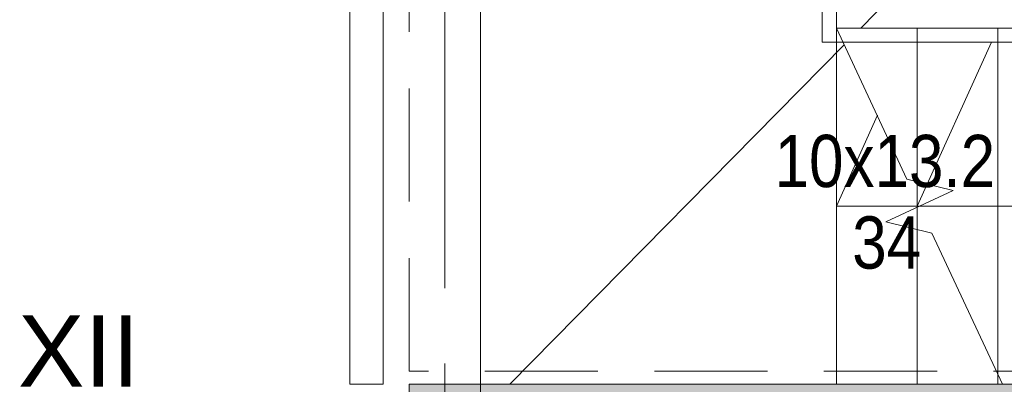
# Model space of a CAD drawing. Header units: centimetres. Extents: x -2424 to 2260, y -130 to 3012.
# Tile 8 of 81: x -1392 to -977, y 1383 to 1537. Entities that reach past the tile are written whole.
import ezdxf

# ---------------------------------------------------------------- set-up
doc = ezdxf.new("R2010")
doc.units = ezdxf.units.CM
for name, pattern in [('Dash', [60, 30, -30]), ('Hidden', [71.4375, 47.625, -23.8125]), ('Oś', [222.25, 127, -31.75, 31.75, -31.75])]:
    doc.linetypes.add(name, pattern=pattern)
for name, color, linetype, lineweight in [('A-AREA', 32, 'Continuous', 13), ('A-DETL', 90, 'Continuous', 9), ('A-DETL-THIN', 151, 'Continuous', 9), ('A-WALL', 113, 'Continuous', 13), ('G-ANNO-TEXT', 231, 'Continuous', 13), ('S-COLS', 52, 'Continuous', 13), ('S-GRID', 1, 'Continuous', 13), ('S-GRID-IDEN', 1, 'Continuous', 13), ('S-STRS', 31, 'Continuous', 13), ('S-STRS-MBND', 31, 'Continuous', 13)]:
    doc.layers.add(name, color=color, linetype=linetype, lineweight=lineweight)
doc.layers.add('A-WALL-PATT', color=111, linetype='Continuous', lineweight=13, plot=False)
doc.styles.add('Arial_7', font='arial.ttf', dxfattribs={"height": 30})
doc.styles.add('Arial_8', font='arial.ttf', dxfattribs={"width": 0.85, "height": 22})

msp = doc.modelspace()

# ---------------------------------------------------------------- hatches: boundary and pattern name
at = {"layer": 'S-COLS', "lineweight": 9}
msp.add_hatch(color=251, dxfattribs=at).paths.add_polyline_path([(-1197.62, 1353.33), (-1197.62, 1383.33), (-1227.62, 1383.33), (-1227.62, 1353.33)], flags=0)

# ---------------------------------------------------------------- linework, layer by layer
at = {"layer": 'A-AREA', "color": 251, "lineweight": 9}
for p, q in [((-1037.41, 1533.33), (-741.62, 1833.33)), ((-1185.3, 1383.33), (-1044.34, 1526.29))]:
    msp.add_line(p, q, dxfattribs=at)
at = {"layer": 'A-DETL', "color": 251, "linetype": 'Hidden', "lineweight": 9}
for p, q in [((-1227.62, 1388.83), (-1227.62, 1828.33)), ((-576.62, 1388.83), (-1227.62, 1388.83))]:
    msp.add_line(p, q, dxfattribs=at)
at = {"layer": 'A-DETL-THIN', "color": 251, "lineweight": 9}
for p, q in [((-1053.62, 1527.33), (-1053.62, 1689.33)), ((-1047.62, 1533.33), (-1047.62, 1683.33)), ((-741.62, 1533.33), (-1047.62, 1533.33)), ((-735.62, 1527.33), (-1053.62, 1527.33)), ((-1013.62, 1458.33), (-982.34, 1527.33)), ((-1047.62, 1458.33), (-1030.28, 1496.58)), ((-1013.62, 1458.33), (-1047.62, 1458.33)), ((-741.62, 1458.33), (-1013.62, 1458.33))]:
    msp.add_line(p, q, dxfattribs=at)
at = {"layer": 'A-WALL', "color": 251, "lineweight": 9}
for p, q in [((-1252.62, 1553.33), (-1252.62, 1383.33)), ((-1238.62, 1383.33), (-1238.62, 1553.33)), ((-1252.62, 1383.33), (-1238.62, 1383.33)), ((-627.62, 1383.33), (-1197.62, 1383.33))]:
    msp.add_line(p, q, dxfattribs=at)
at = {"layer": 'A-WALL-PATT', "color": 251, "linetype": 'Continuous', "lineweight": 9, "extrusion": (0, 0, -1)}
for points in [[(628.2, 1358.33), (1197.62, 1383.33), (1197.62, 1358.33)], [(1197.62, 1383.33), (628.2, 1358.33), (627.62, 1383.33)]]:
    msp.add_solid(points, dxfattribs=at)
at = {"layer": 'S-COLS', "color": 251, "lineweight": 9}
for p, q in [((-1197.62, 1383.33), (-1227.62, 1383.33)), ((-1227.62, 1383.33), (-1227.62, 1353.33)), ((-1197.62, 1353.33), (-1197.62, 1383.33))]:
    msp.add_line(p, q, dxfattribs=at)
at = {"layer": 'S-GRID', "color": 251, "linetype": 'Oś', "lineweight": 9}
msp.add_line((-1212.62, 2884.27), (-1212.62, 27.13), dxfattribs=at)
at = {"layer": 'S-STRS', "color": 251, "lineweight": 9}
for p, q in [((-1197.62, 1540.33), (-1197.62, 1383.33)), ((-1047.62, 1533.33), (-1047.62, 1540.33)), ((-1047.62, 1383.33), (-1047.62, 1533.33)), ((-1047.62, 1383.33), (-1047.62, 1533.33)), ((-1013.62, 1533.33), (-1047.62, 1533.33)), ((-979.62, 1533.33), (-1013.62, 1533.33)), ((-1013.62, 1468.61), (-1013.62, 1533.33)), ((-1013.62, 1468.61), (-1013.62, 1533.33)), ((-945.62, 1533.33), (-979.62, 1533.33)), ((-979.62, 1387.5), (-979.62, 1533.33)), ((-979.62, 1387.5), (-979.62, 1533.33)), ((-1013.62, 1457.87), (-1013.62, 1468.61)), ((-1013.62, 1457.87), (-1013.62, 1468.61)), ((-1013.62, 1448.52), (-1013.62, 1457.87)), ((-1013.62, 1448.52), (-1013.62, 1457.87)), ((-1013.62, 1383.33), (-1013.62, 1448.52)), ((-1013.62, 1383.33), (-1013.62, 1448.52)), ((-979.62, 1383.33), (-979.62, 1387.5)), ((-979.62, 1383.33), (-979.62, 1387.5))]:
    msp.add_line(p, q, dxfattribs=at)
at = {"layer": 'S-STRS-MBND', "color": 251, "linetype": 'Dash', "lineweight": 9}
for p, q in [((-1197.62, 1540.33), (-1197.62, 1383.33)), ((-1047.62, 1533.33), (-1047.62, 1540.33)), ((-1047.62, 1383.33), (-1047.62, 1533.33)), ((-1047.62, 1383.33), (-1047.62, 1533.33)), ((-1013.62, 1457.87), (-1013.62, 1468.61)), ((-1013.62, 1457.87), (-1013.62, 1468.61)), ((-1013.62, 1383.33), (-1013.62, 1448.52)), ((-1013.62, 1383.33), (-1013.62, 1448.52)), ((-979.62, 1383.33), (-979.62, 1387.5)), ((-979.62, 1383.33), (-979.62, 1387.5)), ((-1197.62, 1383.33), (-1047.62, 1383.33)), ((-1016.71, 1383.33), (-1047.62, 1383.33))]:
    msp.add_line(p, q, dxfattribs=at)
at = {"layer": 'S-STRS-MBND', "color": 251, "lineweight": 9}
for p, q in [((-1047.62, 1533.33), (-1017.93, 1469.65)), ((-1017.93, 1469.65), (-998.49, 1464.93)), ((-998.49, 1464.93), (-1026.81, 1451.72)), ((-1026.81, 1451.72), (-1007.37, 1447)), ((-1007.37, 1447), (-977.68, 1383.33))]:
    msp.add_line(p, q, dxfattribs=at)

# ---------------------------------------------------------------- texts
at = {"layer": 'G-ANNO-TEXT', "color": 251, "lineweight": 9, "style": 'Arial_8', "width": 0.85}
for s, p in [('10x13.2', (-1073.7, 1466.35)), ('34', (-1040.98, 1432.02))]:
    msp.add_text(s, height=22, dxfattribs=at).set_placement(p)
at = {"layer": 'S-GRID-IDEN', "color": 251, "lineweight": 9, "style": 'Arial_7'}
msp.add_text('XII', height=30, dxfattribs=at).set_placement((-1392.44, 1382.39))

doc.saveas('drawing.dxf')
